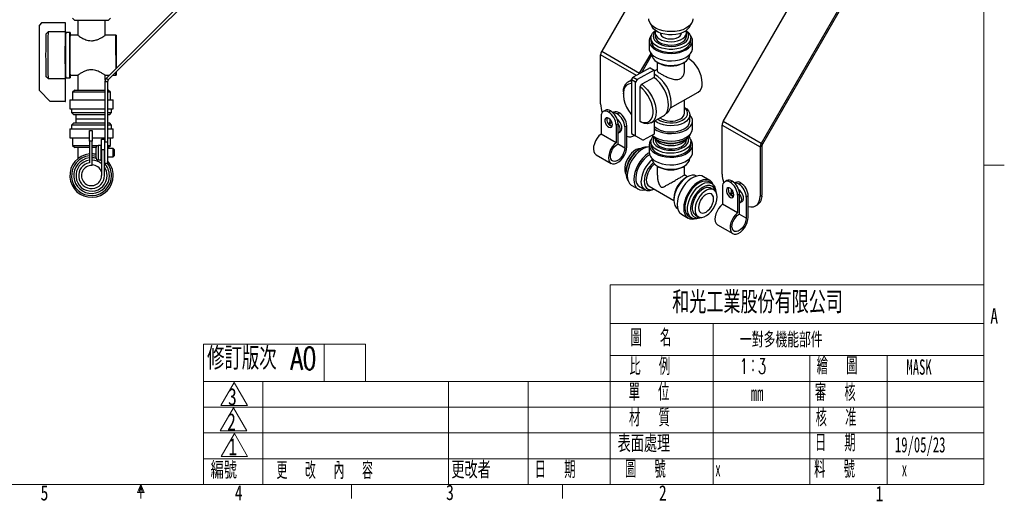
# Model space of a CAD drawing. Header units: millimetres. Extents: x 5 to 273, y 7 to 200.
# Tile 6 of 12: x 120 to 273, y 7 to 82. Entities that reach past the tile are written whole.
import ezdxf

# ---------------------------------------------------------------- set-up
doc = ezdxf.new("R2010")
doc.units = ezdxf.units.MM
doc.layers.add('FORMAT', color=7, linetype='Continuous')
doc.styles.add('SLDTEXTSTYLE0', font='TXT', dxfattribs={"width": 0.75})
doc.styles.add('SLDTEXTSTYLE1', font='TXT', dxfattribs={"width": 0.7, "bigfont": 'bigfont'})
doc.styles.add('SLDTEXTSTYLE2', font='TXT', dxfattribs={"width": 0.6, "bigfont": 'bigfont'})
doc.styles.add('SLDTEXTSTYLE3', font='TXT', dxfattribs={"width": 0.58, "bigfont": 'bigfont'})
doc.styles.add('SLDTEXTSTYLE4', font='TXT', dxfattribs={"width": 0.605, "bigfont": 'bigfont'})
doc.styles.add('SLDTEXTSTYLE5', font='TXT', dxfattribs={"width": 0.7})
doc.styles.add('SLDTEXTSTYLE6', font='TXT', dxfattribs={"width": 0.605})

msp = doc.modelspace()

# ---------------------------------------------------------------- linework, layer by layer
at = {"color": 7, "linetype": 'Continuous', "lineweight": 18}
for p, q in [((270.00015, 9.95866), (270.00015, 196.675)), ((270.00015, 59.48866), (273.17515, 59.48866)), ((212.00015, 40.95866), (212.00015, 9.95866)), ((212.00015, 40.95866), (270.00015, 40.95866)), ((212.00015, 34.95866), (270.00015, 34.95866)), ((228.00015, 34.95866), (228.00015, 9.95866)), ((148.92946, 9.95866), (148.92946, 31.75061)), ((174.06031, 31.75061), (148.92946, 31.75061)), ((167.61627, 31.75061), (167.61627, 25.95866)), ((174.06031, 31.75061), (174.06031, 25.95866)), ((212.00015, 29.95866), (270.00015, 29.95866)), ((243.00015, 29.95866), (243.00015, 9.95866)), ((255.00015, 29.95866), (255.00015, 9.95866)), ((270.00015, 25.95866), (148.92946, 25.95866)), ((153.6577, 25.77199), (151.5961, 22.2012)), ((153.6577, 25.77199), (155.71931, 22.2012)), ((158.13516, 9.95866), (158.13516, 25.95866)), ((186.91752, 9.95866), (186.91752, 25.95866)), ((199.26947, 9.95866), (199.26947, 25.95866)), ((148.92946, 21.95866), (270.00015, 21.95866)), ((153.57924, 21.84867), (151.51764, 18.27787)), ((151.5961, 22.2012), (155.71931, 22.2012)), ((153.57924, 21.84867), (155.64084, 18.27787)), ((148.92946, 17.95866), (270.00015, 17.95866)), ((151.51764, 18.27787), (155.64084, 18.27787)), ((153.69753, 17.89445), (151.63592, 14.32366)), ((153.69753, 17.89445), (155.75913, 14.32366)), ((148.92946, 13.95866), (270.00015, 13.95866)), ((151.63592, 14.32366), (155.75913, 14.32366)), ((270.00015, 9.95866), (8.38015, 9.95866)), ((139.19015, 9.95866), (138.66092, 8.72321)), ((139.19015, 9.95866), (138.91396, 8.72321)), ((139.19015, 9.95866), (139.19015, 7.80476)), ((139.19015, 9.95866), (139.72205, 8.72321)), ((139.19015, 9.95866), (139.46085, 8.72321)), ((171.89265, 9.95866), (171.89265, 7.80476)), ((204.59515, 9.95866), (204.59515, 7.80476)), ((139.72205, 8.72321), (138.66092, 8.72321))]:
    msp.add_line(p, q, dxfattribs=at)
at = {"color": 7, "linetype": 'Continuous', "lineweight": 25}
for p, q in [((151.42018, 90.56068), (133.85967, 73.00017)), ((151.70302, 90.27784), (134.14251, 72.71733)), ((217.70119, 89.30035), (210.69915, 77.17247)), ((229.55533, 66.28703), (241.97249, 87.79417)), ((247.86504, 84.39247), (235.44789, 62.88532)), ((248.06504, 84.27698), (235.64789, 62.76983)), ((123.79891, 81.56586), (123.46561, 81.23252)), ((123.46561, 71.06586), (123.46561, 81.23252)), ((127.46525, 81.56586), (123.79891, 81.56586)), ((127.46525, 81.56586), (127.46525, 80.17338)), ((127.47682, 81.56586), (127.46525, 81.56586)), ((127.47682, 80.17338), (127.47682, 81.56586)), ((128.604, 82.28252), (128.93734, 81.94919)), ((134.13734, 81.94919), (128.93734, 81.94919)), ((129.404, 81.94919), (129.404, 79.63504)), ((133.67067, 79.64919), (133.67067, 81.94919)), ((134.13734, 81.94919), (134.47067, 82.28252)), ((218.20573, 81.53071), (218.60194, 80.8757)), ((224.26082, 80.8757), (224.65704, 81.53071)), ((124.46552, 79.83743), (124.79882, 80.17338)), ((127.46525, 80.17338), (124.79882, 80.17338)), ((127.52342, 79.89919), (127.47103, 79.89919)), ((128.2043, 80.06586), (127.53769, 80.06586)), ((129.42634, 79.64919), (128.2043, 79.64919)), ((135.337, 79.64919), (133.65939, 79.64919)), ((219.01472, 80.03537), (219.01472, 79.51822)), ((219.84305, 79.97891), (219.84305, 79.74386)), ((223.01972, 79.74386), (223.01972, 79.97891)), ((223.84805, 79.51822), (223.84805, 80.03537)), ((218.06472, 78.78334), (218.06472, 77.61296)), ((218.33138, 79.24604), (218.33138, 78.78334)), ((224.53138, 78.78334), (224.53138, 79.24604)), ((224.79805, 77.61296), (224.79805, 78.78334)), ((210.53346, 68.99226), (210.53346, 76.61491)), ((210.69915, 77.17247), (216.59171, 73.77077)), ((216.59171, 73.77077), (218.35453, 76.82407)), ((216.92943, 73.89381), (218.49921, 76.61275)), ((219.29805, 75.49808), (219.29805, 74.19504)), ((219.35687, 75.46313), (219.59261, 75.32699)), ((223.27016, 75.32699), (223.5059, 75.46313)), ((223.56472, 74.19864), (223.56472, 75.49808)), ((128.2043, 73.44919), (129.41529, 73.44919)), ((129.404, 73.4548), (129.404, 71.14919)), ((133.64833, 73.44919), (134.30869, 73.44919)), ((133.67067, 72.69992), (133.67067, 73.44919)), ((134.87437, 73.44919), (135.337, 73.44919)), ((218.21541, 74.61664), (215.58832, 73.14)), ((218.82, 74.25818), (216.19291, 72.78153)), ((218.21541, 74.61664), (218.82, 74.25818)), ((219.29805, 74.33586), (218.82, 74.06716)), ((218.82, 74.25818), (218.82, 73.12116)), ((124.79882, 72.925), (124.46552, 73.26095)), ((124.79882, 72.925), (127.46525, 72.925)), ((127.46525, 72.925), (127.46525, 69.39919)), ((127.47103, 73.19919), (127.52342, 73.19919)), ((127.47682, 69.39919), (127.47682, 72.925)), ((127.53769, 73.03252), (128.2043, 73.03252)), ((134.02535, 72.43449), (133.62535, 72.43449)), ((133.62535, 72.43449), (133.62535, 63.09919)), ((134.14251, 72.71733), (133.85967, 73.00017)), ((134.02535, 72.43449), (134.02535, 63.09919)), ((215.3616, 72.75417), (214.81865, 72.44899)), ((215.34949, 72.73358), (215.58832, 73.14)), ((215.95409, 72.37511), (215.34949, 72.73358)), ((215.34949, 72.73358), (215.34949, 64.43208)), ((215.58832, 73.14), (216.19291, 72.78153)), ((216.19291, 72.78153), (215.95409, 72.37511)), ((215.95409, 64.07361), (215.95409, 72.37511)), ((216.67057, 71.63868), (216.90939, 72.04724)), ((218.82, 73.12116), (216.90939, 72.04724)), ((123.46561, 71.06586), (125.13213, 69.39919)), ((128.93734, 71.14919), (128.604, 70.81586)), ((128.604, 70.81586), (128.604, 69.64919)), ((131.4982, 70.81586), (128.604, 70.81586)), ((128.93734, 71.14919), (131.50265, 71.14919)), ((133.62535, 70.81586), (131.4982, 70.81586)), ((131.50265, 71.14919), (133.62535, 71.14919)), ((134.02535, 71.14919), (134.13734, 71.14919)), ((134.47067, 70.81586), (134.02535, 70.81586)), ((134.47067, 70.81586), (134.13734, 71.14919)), ((134.47067, 69.64919), (134.47067, 70.81586)), ((214.0617, 70.85484), (214.05533, 70.5756)), ((216.67057, 66.26872), (216.67057, 71.63868)), ((221.38657, 68.3975), (225.67296, 70.80681)), ((127.46525, 69.39919), (125.13213, 69.39919)), ((127.46525, 69.39919), (127.47682, 69.39919)), ((128.17067, 69.64919), (128.17067, 68.21586)), ((128.17067, 69.64919), (133.62535, 69.64919)), ((134.02535, 69.64919), (134.904, 69.64919)), ((134.904, 68.21586), (134.904, 69.64919)), ((223.56472, 67.56951), (223.56472, 69.6218)), ((128.17067, 68.21586), (133.62535, 68.21586)), ((128.43734, 68.21586), (128.43734, 67.64919)), ((128.43734, 67.64919), (128.77067, 67.31586)), ((128.43734, 67.64919), (131.49598, 67.64919)), ((131.50042, 67.31586), (128.77067, 67.31586)), ((129.12067, 67.31586), (129.12067, 66.68252)), ((131.49598, 67.64919), (133.62535, 67.64919)), ((133.62535, 67.31586), (131.50042, 67.31586)), ((134.02535, 68.21586), (134.904, 68.21586)), ((134.02535, 67.64919), (134.63734, 67.64919)), ((134.304, 67.31586), (134.02535, 67.31586)), ((134.304, 67.31586), (134.63734, 67.64919)), ((134.63734, 67.64919), (134.63734, 68.21586)), ((211.24907, 67.99491), (210.94266, 67.81802)), ((211.76759, 67.73633), (212.074, 67.91322)), ((212.59257, 67.70462), (212.45127, 67.62305)), ((213.11109, 67.44604), (213.41751, 67.62293)), ((220.72622, 67.54835), (220.76624, 67.57084)), ((224.36472, 66.3447), (224.36472, 67.29733)), ((128.77067, 66.04919), (128.43734, 65.71586)), ((128.43734, 65.71586), (128.43734, 65.14919)), ((133.62535, 65.71586), (128.43734, 65.71586)), ((128.77067, 66.04919), (133.62535, 66.04919)), ((129.12067, 66.68252), (129.12067, 66.04919)), ((129.12067, 66.68252), (133.62535, 66.68252)), ((134.02535, 66.04919), (134.304, 66.04919)), ((134.63734, 65.71586), (134.02535, 65.71586)), ((134.63734, 65.71586), (134.304, 66.04919)), ((134.63734, 65.14919), (134.63734, 65.71586)), ((210.60086, 67.06258), (210.60086, 64.32716)), ((211.70185, 65.9674), (211.85272, 65.78689)), ((211.94437, 66.65031), (211.94437, 66.20853)), ((213.24073, 65.89239), (212.93432, 65.7155)), ((212.93432, 65.7155), (212.93432, 62.98009)), ((213.24073, 62.82338), (213.24073, 65.89239)), ((216.90939, 66.12864), (216.67057, 66.26872)), ((218.39554, 66.08536), (220.30615, 67.15928)), ((218.82, 66.32394), (218.82, 64.3236)), ((224.79805, 65.17432), (224.79805, 66.3447)), ((229.38965, 65.72947), (235.2822, 62.32777)), ((229.38965, 58.10682), (229.38965, 65.72947)), ((235.44789, 62.88532), (229.55533, 66.28703)), ((128.17067, 65.14919), (128.17067, 63.71586)), ((128.17067, 65.14919), (133.62535, 65.14919)), ((131.204, 63.20455), (131.204, 64.85455)), ((131.204, 64.85455), (131.63734, 64.85455)), ((131.63734, 64.85455), (131.63734, 63.20455)), ((134.02535, 65.14919), (134.904, 65.14919)), ((134.904, 63.71586), (134.904, 65.14919)), ((212.93432, 62.98009), (210.60086, 64.32716)), ((212.31581, 65.53729), (212.074, 65.67689)), ((212.074, 65.67689), (212.074, 65.59969)), ((212.19187, 65.60884), (212.12744, 65.57164)), ((213.29226, 64.5329), (213.62224, 64.72339)), ((214.58423, 65.6021), (214.27782, 65.42521)), ((214.27782, 65.42521), (214.27782, 62.14544)), ((214.58423, 62.32233), (214.58423, 65.6021)), ((215.34949, 64.43208), (215.95409, 64.07361)), ((218.82, 64.3236), (217.14822, 63.38391)), ((128.17067, 63.71586), (131.204, 63.71586)), ((128.604, 63.71586), (128.604, 62.54919)), ((131.204, 63.20455), (131.204, 59.85455)), ((131.63734, 63.20455), (131.204, 63.20455)), ((131.63734, 63.71586), (133.62535, 63.71586)), ((131.63734, 59.446), (131.63734, 63.20455)), ((133.104, 63.54919), (133.53734, 63.54919)), ((133.104, 61.89919), (133.104, 63.54919)), ((133.53734, 63.54919), (133.53734, 61.89919)), ((133.62535, 63.09919), (134.02535, 63.09919)), ((133.62535, 59.76586), (133.62535, 63.09919)), ((134.02535, 63.71586), (134.904, 63.71586)), ((134.02535, 63.09919), (134.02535, 59.76586)), ((134.47067, 62.54919), (134.47067, 63.71586)), ((215.73553, 64.06441), (215.85413, 64.13288)), ((215.95409, 64.07361), (217.14822, 63.38391)), ((218.06472, 62.67026), (218.06472, 61.49989)), ((218.33138, 63.13297), (218.33138, 62.67026)), ((219.01472, 63.59077), (219.01472, 63.40515)), ((219.239, 63.44639), (219.47474, 63.31025)), ((223.38803, 63.31025), (223.62377, 63.44639)), ((223.84805, 63.40515), (223.84805, 63.59077)), ((224.53138, 62.67026), (224.53138, 63.13297)), ((224.79805, 61.49989), (224.79805, 62.67026)), ((235.64789, 62.76983), (235.44789, 62.88532)), ((128.604, 62.54919), (128.93734, 62.21586)), ((128.604, 62.54919), (131.204, 62.54919)), ((131.204, 62.21586), (128.93734, 62.21586)), ((129.42067, 62.21586), (129.42067, 60.50057)), ((131.63734, 62.54919), (132.57067, 62.54919)), ((132.23734, 62.21586), (131.63734, 62.21586)), ((132.23734, 60.64919), (132.23734, 62.21586)), ((133.03734, 62.54919), (132.57067, 62.54919)), ((133.03734, 62.54919), (133.104, 62.54919)), ((133.104, 61.89919), (133.104, 57.88252)), ((133.53734, 61.89919), (133.104, 61.89919)), ((133.53734, 62.54919), (133.62535, 62.54919)), ((133.62535, 62.21586), (133.53734, 62.21586)), ((133.62535, 62.09586), (133.53734, 62.09586)), ((133.53734, 57.88252), (133.53734, 61.89919)), ((134.02535, 62.54919), (134.47067, 62.54919)), ((134.13734, 62.21586), (134.02535, 62.21586)), ((134.87067, 62.09586), (134.02535, 62.09586)), ((134.13734, 62.21586), (134.47067, 62.54919)), ((135.03734, 61.92919), (134.87067, 62.09586)), ((134.87067, 60.76919), (134.87067, 62.09586)), ((135.03734, 61.92919), (135.03734, 60.93586)), ((209.83665, 61.12089), (212.1701, 59.77382)), ((216.65806, 62.02318), (216.42239, 61.88709)), ((235.56504, 62.49105), (235.2822, 62.32777)), ((235.2822, 62.32777), (235.2822, 54.70512)), ((235.56504, 62.49105), (235.56504, 54.8684)), ((132.57067, 60.31586), (133.03734, 60.31586)), ((133.53734, 60.76919), (133.62535, 60.76919)), ((133.53734, 60.25107), (133.62535, 60.17385)), ((134.02535, 59.76586), (133.62535, 59.76586)), ((134.02535, 60.76919), (134.87067, 60.76919)), ((134.87067, 60.76919), (135.03734, 60.93586)), ((214.46638, 58.49882), (214.46638, 58.22668)), ((219.31472, 59.3749), (219.31472, 57.96256)), ((219.35687, 59.35005), (219.59261, 59.21392)), ((223.27016, 59.21392), (223.5059, 59.35005)), ((223.54805, 57.96606), (223.54805, 59.3749)), ((224.02504, 57.70274), (223.53784, 57.98399)), ((223.96484, 57.66899), (223.72918, 57.5329)), ((227.48686, 57.12837), (226.47334, 57.71346)), ((227.75423, 56.66611), (227.35353, 56.89742)), ((230.10525, 57.10947), (229.79884, 56.93258)), ((230.62377, 56.85089), (230.93018, 57.02778)), ((231.44875, 56.81917), (231.30745, 56.7376)), ((231.96727, 56.5606), (232.27369, 56.73749)), ((215.37591, 56.3451), (216.38943, 55.76001)), ((216.60608, 56.13529), (217.43104, 55.65906)), ((218.06671, 56.21583), (221.89188, 54.0076)), ((228.09613, 55.67971), (227.64829, 55.93824)), ((229.45704, 56.17713), (229.45704, 53.44172)), ((230.55803, 55.08196), (230.7089, 54.90145)), ((230.80055, 55.76487), (230.80055, 55.32309)), ((232.09691, 55.00695), (231.7905, 54.83006)), ((232.09691, 51.93794), (232.09691, 55.00695)), ((221.891, 54.34874), (221.891, 54.0766)), ((231.17199, 54.65185), (230.93018, 54.79144)), ((230.93018, 54.79144), (230.93018, 54.71425)), ((231.04805, 54.7234), (230.98362, 54.6862)), ((231.7905, 54.83006), (231.7905, 52.09465)), ((232.14844, 53.64746), (232.47842, 53.83795)), ((233.44041, 54.71666), (233.134, 54.53977)), ((233.134, 54.53977), (233.134, 51.26)), ((233.44041, 51.43689), (233.44041, 54.71666)), ((235.2822, 54.70512), (235.56504, 54.8684)), ((231.7905, 52.09465), (229.45704, 53.44172)), ((234.59171, 53.17897), (234.87455, 53.34225)), ((223.10694, 51.88207), (224.12046, 51.29697)), ((224.25379, 51.52792), (224.65448, 51.29661)), ((225.23182, 51.75234), (225.67966, 51.49381)), ((228.69283, 50.23545), (231.02628, 48.88838))]:
    msp.add_line(p, q, dxfattribs=at)
at = {"color": 8, "linetype": 'Continuous', "lineweight": 25}
for p, q in [((216.07702, 73.41469), (210.53346, 76.61491)), ((216.65031, 73.73692), (216.59171, 73.77077)), ((214.27782, 62.14544), (213.16984, 62.78506)), ((132.57067, 62.54919), (132.57067, 60.31586)), ((133.03734, 60.31586), (133.03734, 62.54919)), ((233.134, 51.26), (232.02602, 51.89962))]:
    msp.add_line(p, q, dxfattribs=at)
at = {"color": 7, "linetype": 'Continuous', "lineweight": 25, "flags": 128}
for points in [[(224.84805, 82.18096), (224.83718, 82.02379), (224.72917, 81.6652), (224.50885, 81.32416), (224.18373, 81.0123), (223.76488, 80.74024), (223.26657, 80.51724), (222.70576, 80.3509), (222.10156, 80.24688), (221.47453, 80.20872), (220.84604, 80.23773), (220.23748, 80.3329), (219.66957, 80.49102), (219.16166, 80.70668), (218.73105, 80.97254), (218.39239, 81.27956), (218.15722, 81.61728), (218.03354, 81.97418), (218.01472, 82.18096)], [(127.47682, 80.17338), (127.48375, 80.07256), (127.49037, 79.89919)], [(128.15738, 76.54919), (128.1579, 77.07332), (128.15947, 77.58575), (128.16203, 78.07501), (128.16553, 78.5302), (128.16991, 78.94113), (128.17505, 79.29863), (128.18084, 79.59471), (128.18716, 79.82276), (128.19386, 79.97769), (128.2008, 80.05602), (128.20781, 80.05602), (128.21474, 79.97769), (128.22144, 79.82276), (128.22646, 79.64919)], [(135.29564, 76.54919), (135.29615, 77.03414), (135.29766, 77.50714), (135.30015, 77.95656), (135.30354, 78.37132), (135.30775, 78.74122), (135.31269, 79.05714), (135.31822, 79.31131), (135.32422, 79.49747), (135.33053, 79.61102), (135.337, 79.64919), (135.34347, 79.61102), (135.34978, 79.49747), (135.35578, 79.31131), (135.36131, 79.05714), (135.36625, 78.74122), (135.37046, 78.37132), (135.37385, 77.95656), (135.37634, 77.50714), (135.37785, 77.03414), (135.37836, 76.54919), (135.37785, 76.06424), (135.37634, 75.59124), (135.37385, 75.14182), (135.37046, 74.72706), (135.36814, 74.50864)], [(218.40576, 79.6357), (218.36999, 79.59202), (218.16472, 79.25351), (218.07068, 78.89899), (218.09109, 78.54053), (218.22525, 78.19034), (218.46859, 77.86034), (218.81283, 77.56178), (219.24623, 77.30481), (219.75405, 77.09819), (220.31899, 76.94896), (220.92181, 76.86219), (221.54198, 76.84085), (222.15839, 76.88566), (222.75004, 76.99509), (223.29678, 77.16541), (223.78, 77.39084), (224.18324, 77.66368), (224.49277, 77.97465), (224.69805, 78.31316), (224.79208, 78.66768), (224.77167, 79.02614), (224.63751, 79.37633), (224.45701, 79.6357)], [(223.8101, 80.39363), (223.93763, 80.29929), (224.23762, 80.00645), (224.43619, 79.68612), (224.52616, 79.34988), (224.50427, 79.00989), (224.37133, 78.67844), (224.13212, 78.3675), (223.79531, 78.08832), (223.37305, 77.85097), (222.88062, 77.66405), (222.33581, 77.53431), (221.75831, 77.46643), (221.16899, 77.46287), (220.58916, 77.52376), (220.03977, 77.6469), (219.54068, 77.82784), (219.10992, 78.06003), (218.76306, 78.33509), (218.51264, 78.64307), (218.36772, 78.97285), (218.33352, 79.3125), (218.41129, 79.64975), (218.59821, 79.9724), (218.88753, 80.26881), (219.05267, 80.39363)], [(224.26082, 80.8757), (224.03421, 80.58841), (223.69435, 80.31175), (223.26753, 80.07869), (222.77015, 79.89817), (222.22132, 79.77713), (221.64214, 79.72024), (221.05485, 79.72966), (220.48204, 79.80505), (219.9457, 79.9435), (219.46646, 80.13969), (219.06273, 80.38609), (218.75003, 80.67322), (218.60194, 80.8757)], [(219.08161, 80.36134), (218.87603, 80.13043), (218.71487, 79.82094), (218.66492, 79.49907), (218.72822, 79.17798), (218.9022, 78.87082), (219.17972, 78.59016), (219.54943, 78.3475), (219.99618, 78.15277), (220.50169, 78.01394), (221.04526, 77.93669), (221.60464, 77.9242), (222.15692, 77.97696), (222.67951, 78.09282), (223.15099, 78.26704), (223.55207, 78.49248), (223.86634, 78.75992), (224.08091, 79.0584), (224.18701, 79.37571), (224.1803, 79.69885), (224.06105, 80.0146), (223.83413, 80.31002), (223.78115, 80.36134)], [(219.01472, 79.51822), (219.02029, 79.42356), (219.11191, 79.12656), (219.31198, 78.84787), (219.61116, 78.60052), (219.99545, 78.39609), (220.44688, 78.24412), (220.94435, 78.15174), (221.46459, 78.12324), (221.98327, 78.15998), (222.47615, 78.26022), (222.92018, 78.41929), (223.2946, 78.62974), (223.58189, 78.88174), (223.76863, 79.1635), (223.84608, 79.46184), (223.84805, 79.51822)], [(219.08161, 80.36134), (219.04141, 80.24213), (219.02029, 79.9407), (219.11191, 79.6437), (219.31198, 79.36501), (219.61116, 79.11767), (219.99545, 78.91323), (220.44688, 78.76127), (220.94435, 78.66888), (221.46459, 78.64039), (221.98327, 78.67712), (222.47615, 78.77736), (222.92018, 78.93643), (223.2946, 79.14688), (223.58189, 79.39888), (223.76863, 79.68064), (223.84608, 79.97898), (223.81062, 80.27996), (223.78115, 80.36134)], [(219.7654, 80.0079), (219.81589, 79.79877), (219.97702, 79.56545), (220.23725, 79.36416), (220.57887, 79.20862), (220.97858, 79.10941), (221.40915, 79.0733), (221.84123, 79.10276), (222.24538, 79.19578), (222.59406, 79.34601), (222.86351, 79.54322), (223.03536, 79.77397), (223.09737, 80.0079)], [(218.33138, 78.78334), (218.36772, 78.51014), (218.51264, 78.18037), (218.76306, 77.87238), (219.10992, 77.59732), (219.54068, 77.36513), (220.03977, 77.1842), (220.58916, 77.06106), (221.16899, 77.00017), (221.75831, 77.00372), (222.33581, 77.0716), (222.88062, 77.20135), (223.37305, 77.38827), (223.79531, 77.62561), (224.13212, 77.9048), (224.37133, 78.21573), (224.50427, 78.54719), (224.53138, 78.78334)], [(128.22646, 73.44919), (128.22144, 73.27562), (128.21474, 73.12069), (128.20781, 73.04236), (128.2008, 73.04236), (128.19386, 73.12069), (128.18716, 73.27562), (128.18084, 73.50367), (128.17505, 73.79975), (128.16991, 74.15725), (128.16553, 74.56818), (128.16203, 75.02337), (128.15947, 75.51263), (128.1579, 76.02506), (128.15738, 76.54919)], [(218.06472, 77.61296), (218.09109, 77.37016), (218.22525, 77.01996), (218.46859, 76.68997), (218.81283, 76.3914), (219.24623, 76.13443), (219.75405, 75.92781), (220.31899, 75.77858), (220.92181, 75.69182), (221.54198, 75.67047), (222.15839, 75.71528), (222.75004, 75.82471), (223.29678, 75.99504), (223.78, 76.22046), (224.18324, 76.4933), (224.49277, 76.80427), (224.69805, 77.14278), (224.79208, 77.49731), (224.79805, 77.61296)], [(218.49805, 76.66033), (218.54703, 76.35216), (218.7066, 76.03323), (218.97088, 75.73841), (219.32971, 75.47901), (219.76931, 75.26502), (220.27279, 75.10464), (220.82078, 75.00405), (221.39224, 74.9671), (221.96521, 74.99523), (222.51766, 75.08735), (223.02837, 75.23991), (223.4777, 75.44706), (223.8484, 75.70084), (224.12621, 75.99149), (224.30046, 76.30784), (224.36446, 76.63774), (224.36472, 76.66033)], [(135.35921, 73.93403), (135.35578, 73.78707), (135.34978, 73.60092), (135.34347, 73.48736), (135.337, 73.44919), (135.33053, 73.48736), (135.32422, 73.60092), (135.31822, 73.78707), (135.31573, 73.89055)], [(216.59171, 73.77077), (216.55443, 73.70175), (216.54174, 73.6759)], [(127.49037, 73.19919), (127.48375, 73.02582), (127.47682, 72.925)], [(214.0617, 70.85484), (214.10263, 71.28997), (214.2267, 71.73664), (214.42895, 72.10221), (214.70273, 72.37467), (215.03905, 72.54507), (215.34949, 72.6043)], [(215.34949, 72.1685), (215.22874, 72.16553), (214.86548, 72.08313), (214.55743, 71.89234), (214.31591, 71.60018), (214.14979, 71.21737), (214.06518, 70.75798), (214.06518, 70.23889), (214.14979, 69.67917), (214.31591, 69.09938), (214.55743, 68.52082), (214.86548, 67.96475), (215.22874, 67.45159), (215.34949, 67.30543)], [(216.90939, 72.04724), (217.36073, 71.66718), (217.78731, 71.2083), (218.17514, 70.68568), (218.51146, 70.11646), (218.78524, 69.51935), (218.98749, 68.91396), (219.11156, 68.32017), (219.15337, 67.75748), (219.11156, 67.24437), (218.98749, 66.7977), (218.78524, 66.43213), (218.51146, 66.15968), (218.17514, 65.98928), (217.78731, 65.92653), (217.36073, 65.9735), (216.90939, 66.12864)], [(220.30615, 67.15928), (220.42207, 67.2336), (220.69585, 67.50606), (220.8981, 67.87163), (221.02216, 68.3183), (221.06398, 68.8314), (221.02216, 69.39409), (220.8981, 69.98788), (220.69585, 70.59327), (220.42207, 71.19038), (220.08575, 71.7596), (219.69792, 72.28223), (219.27134, 72.7411), (218.82, 73.12116)], [(216.67057, 66.26872), (217.10267, 66.12935), (217.5078, 66.10034), (217.87106, 66.18273), (218.1791, 66.37352), (218.42062, 66.66568), (218.58674, 67.04849), (218.67136, 67.50788), (218.67136, 68.02697), (218.58674, 68.5867), (218.42062, 69.16649), (218.1791, 69.74505), (217.87106, 70.30112), (217.5078, 70.81427), (217.10267, 71.26565), (216.67057, 71.63868)], [(218.82, 65.11803), (219.24623, 64.86617), (219.75405, 64.65955), (220.31899, 64.51032), (220.92181, 64.42355), (221.54198, 64.40221), (222.15839, 64.44702), (222.75004, 64.55645), (223.29678, 64.72677), (223.78, 64.9522), (224.18324, 65.22504), (224.49277, 65.53601), (224.69805, 65.87452), (224.79208, 66.22904), (224.77167, 66.5875), (224.63751, 66.93769), (224.39417, 67.26769), (224.36472, 67.29853)], [(223.24517, 66.49411), (223.59284, 66.73531), (223.84604, 67.01297), (223.99372, 67.31495), (224.0294, 67.62806), (223.95154, 67.9386), (223.76354, 68.23302), (223.56472, 68.42749)], [(223.56472, 68.45958), (223.89189, 68.21925), (224.15617, 67.92442), (224.31573, 67.6055), (224.36446, 67.27474), (224.30046, 66.94484), (224.12621, 66.62849), (223.8484, 66.33784), (223.4777, 66.08406)], [(212.35685, 65.76308), (212.31705, 66.03186), (212.20306, 66.31028), (212.03024, 66.56074), (211.82196, 66.74941), (211.60633, 66.85082), (211.41248, 66.85126), (211.26659, 66.75068), (211.18837, 66.56266), (211.18837, 66.3126), (211.26659, 66.03426), (211.41248, 65.76524), (211.60633, 65.54187), (211.82196, 65.39431), (212.03024, 65.34251), (212.20306, 65.39344), (212.31705, 65.54024), (212.35685, 65.76308)], [(213.62224, 64.72339), (213.64488, 64.73757), (213.78705, 64.90678), (213.85086, 65.16091), (213.82939, 65.47244), (213.72498, 65.80759), (213.54894, 66.13005), (213.32034, 66.40487), (213.11611, 66.57018)], [(223.4777, 66.08406), (223.02837, 65.87691), (222.51766, 65.72435), (221.96521, 65.63223), (221.39224, 65.6041), (220.82078, 65.64104), (220.27279, 65.74164), (219.76931, 65.90201), (219.32971, 66.11601), (218.97088, 66.37541), (218.94814, 66.39596)], [(210.60086, 64.32716), (210.27719, 64.02997), (209.98537, 63.66575), (209.74202, 63.25525), (209.56101, 62.82184), (209.45263, 62.3902), (209.42307, 61.98492), (209.47401, 61.62907), (209.60253, 61.34292), (209.80134, 61.14277), (209.83665, 61.12089)], [(218.5482, 64.17082), (218.81283, 63.95276), (219.24623, 63.69579), (219.75405, 63.48918), (220.31899, 63.33994), (220.92181, 63.25318), (221.54198, 63.23184), (222.15839, 63.27664), (222.75004, 63.38607), (223.29678, 63.5564), (223.78, 63.78182), (224.18324, 64.05466), (224.49277, 64.36564), (224.69805, 64.70415), (224.79208, 65.05867), (224.79805, 65.17432)], [(218.82, 65.57339), (218.97088, 65.42278), (219.32971, 65.16338), (219.76931, 64.94938), (220.27279, 64.78901), (220.82078, 64.68841), (221.39224, 64.65147), (221.96521, 64.6796), (222.51766, 64.77171), (223.02837, 64.92428), (223.4777, 65.13143)], [(212.93432, 62.98009), (212.61064, 62.6829), (212.31882, 62.31868), (212.07547, 61.90818), (211.89446, 61.47476), (211.78609, 61.04313), (211.75652, 60.63785), (211.80746, 60.282), (211.93599, 59.99585), (212.13479, 59.7957), (212.39255, 59.69294), (212.69458, 59.69342), (213.02369, 59.79713), (213.36113, 59.99814), (213.68769, 60.28502), (213.98477, 60.64143), (214.23545, 61.04707), (214.42545, 61.47884), (214.54396, 61.91215), (214.58423, 62.32233)], [(214.27782, 62.14544), (214.23438, 61.76566), (214.10748, 61.36551), (213.90706, 60.97638), (213.64885, 60.62877), (213.35308, 60.34994), (213.04296, 60.16177), (212.74281, 60.079), (212.47615, 60.10813), (212.26391, 60.24687), (212.12272, 60.48434), (212.06366, 60.80193), (212.09136, 61.17472), (212.20365, 61.57349), (212.39172, 61.96695), (212.64082, 62.32426), (212.93142, 62.6174), (213.24073, 62.82338)], [(218.40576, 63.52263), (218.23924, 63.2879), (218.097, 62.93878), (218.06831, 62.58051), (218.15414, 62.22529), (218.35158, 61.88523), (218.65389, 61.5719), (219.05079, 61.29598)], [(219.23935, 61.86754), (218.86412, 62.12989), (218.58168, 62.4285), (218.40223, 62.75257), (218.33226, 63.09038), (218.3743, 63.42974), (218.52684, 63.75837), (218.64921, 63.92229)], [(218.49367, 64.14017), (218.62514, 63.95121), (218.92514, 63.65836), (219.31572, 63.40358), (219.78276, 63.19608), (220.30939, 63.04335), (220.87657, 62.95092), (221.4638, 62.92212), (222.04986, 62.958), (222.61357, 63.05726), (223.13455, 63.21632), (223.59397, 63.42941)], [(218.75461, 63.80897), (218.73633, 63.76619), (218.6656, 63.44561), (218.70811, 63.12338), (218.86211, 62.81268), (219.12129, 62.52624), (219.47505, 62.27579)], [(219.05079, 61.29598), (219.52876, 61.06685), (220.07152, 60.89233), (220.66058, 60.77835), (221.2759, 60.7288), (221.89651, 60.74537), (222.50128, 60.82748), (223.06962, 60.97235), (223.58217, 61.17504), (224.02147, 61.42864), (224.37258, 61.72453), (224.62352, 62.05263), (224.76576, 62.40175), (224.79446, 62.76002), (224.70862, 63.11524), (224.51119, 63.4553), (224.45701, 63.52263)], [(219.11677, 63.52114), (219.31198, 63.25194), (219.61116, 63.00459), (219.99545, 62.80016), (220.44688, 62.6482), (220.94435, 62.55581), (221.46459, 62.52731), (221.98327, 62.56405), (222.47615, 62.66429), (222.92018, 62.82336), (223.2946, 63.03381), (223.58189, 63.28581), (223.74599, 63.52114)], [(224.21356, 63.92229), (224.38418, 63.67788), (224.50946, 63.34543), (224.52348, 63.0053), (224.42575, 62.66979), (224.2198, 62.35102), (223.91306, 62.06051), (223.51663, 61.80876), (223.04483, 61.60487), (222.51472, 61.45621), (221.94546, 61.36816), (221.35761, 61.34389), (220.77243, 61.38428), (220.21107, 61.48787), (219.69381, 61.65092), (219.23935, 61.86754)], [(219.23935, 61.40483), (219.69381, 61.18821), (220.21107, 61.02516), (220.77243, 60.92157), (221.35761, 60.88118), (221.94546, 60.90545), (222.51472, 60.99351), (223.04483, 61.14217), (223.51663, 61.34605), (223.91306, 61.5978), (224.2198, 61.88831), (224.42575, 62.20708), (224.52348, 62.5426), (224.53138, 62.67026)], [(219.47505, 62.27579), (219.90891, 62.07157), (220.40509, 61.92194), (220.94329, 61.83304), (221.50147, 61.8085), (222.05678, 61.84933), (222.58649, 61.95385), (223.06891, 62.11779), (223.48429, 62.33444), (223.81562, 62.59492), (224.04934, 62.88857), (224.17588, 63.20337), (224.19006, 63.52643), (224.10816, 63.80897)], [(219.72254, 62.9358), (220.12984, 62.7468), (220.598, 62.61276), (221.10513, 62.53995), (221.62752, 62.53178), (222.14073, 62.58863), (222.62077, 62.70784), (223.0452, 62.88384), (223.39417, 63.10839), (223.65136, 63.371), (223.74599, 63.52114)], [(219.72254, 62.41866), (220.12984, 62.22965), (220.598, 62.09562), (221.10513, 62.02281), (221.62752, 62.01464), (222.14073, 62.07149), (222.62077, 62.1907), (223.0452, 62.3667), (223.39417, 62.59125), (223.65136, 62.85386), (223.80475, 63.14225), (223.84805, 63.40515)], [(216.78429, 62.09188), (216.77531, 62.09223), (216.43204, 62.052), (216.06739, 61.91053), (215.69842, 61.67442), (215.34237, 61.35473), (215.0159, 60.96639), (214.73426, 60.52756), (214.51064, 60.05877), (214.35549, 59.58194), (214.27605, 59.11935), (214.27605, 58.69265), (214.35549, 58.32178), (214.47002, 58.08301)], [(217.83337, 62.30733), (217.75443, 62.31698), (217.37536, 62.29805), (216.97037, 62.17771), (216.55411, 61.96031), (216.14162, 61.6537), (215.74781, 61.26896), (215.38691, 60.82001), (215.07196, 60.32306), (214.81436, 59.79607), (214.6234, 59.25811), (214.50599, 58.72859), (214.46638, 58.22668)], [(218.06472, 62.33304), (217.71059, 62.28097), (217.27876, 62.12489), (216.83945, 61.87129), (216.40763, 61.52878), (215.99798, 61.10905), (215.62448, 60.62637), (215.29983, 60.09719), (215.03509, 59.53953), (214.83927, 58.97237), (214.71905, 58.41504), (214.67851, 57.88651), (214.71905, 57.40478), (214.83927, 56.98625), (215.03509, 56.64518), (215.29983, 56.39318), (215.37591, 56.3451)], [(218.06744, 61.42172), (217.85297, 61.28619), (217.42115, 60.94369), (217.0115, 60.52395), (216.638, 60.04128), (216.31335, 59.5121), (216.0486, 58.95443), (215.85279, 58.38728), (215.73257, 57.82995), (215.69203, 57.30142), (215.73257, 56.81969), (215.85279, 56.40116), (216.0486, 56.06009), (216.31335, 55.80809), (216.638, 55.65374), (217.0115, 55.60231), (217.42115, 55.65553), (217.43228, 55.65834)], [(219.05079, 60.1256), (219.52876, 59.89648), (220.07152, 59.72195), (220.66058, 59.60798), (221.2759, 59.55843), (221.89651, 59.57499), (222.50128, 59.65711), (223.06962, 59.80197), (223.58217, 60.00466), (224.02147, 60.25827), (224.37258, 60.55416), (224.62352, 60.88225), (224.76576, 61.23138), (224.79805, 61.49989)], [(131.63734, 60.98091), (132.02228, 60.94436), (132.23734, 60.90246)], [(133.104, 60.16287), (132.98792, 60.23842), (132.8539, 60.31586)], [(133.62535, 60.52348), (133.5783, 60.56001), (133.53734, 60.59074)], [(219.3572, 59.34986), (219.80171, 59.13927), (220.30884, 58.98278), (220.85912, 58.88642), (221.43138, 58.85388), (222.00365, 58.88642), (222.55392, 58.98278), (223.06106, 59.13927), (223.50556, 59.34986), (223.87036, 59.60647), (224.14143, 59.89923), (224.30835, 60.2169), (224.36472, 60.54726)], [(218.83773, 55.77072), (218.49293, 55.6167), (218.10383, 55.52838), (217.74523, 55.5427), (217.43092, 55.65912), (217.17297, 55.87317), (216.98129, 56.17662), (216.86326, 56.5578), (216.8234, 57.00207)], [(217.29481, 57.00207), (217.33498, 56.58386), (217.45375, 56.23032), (217.64593, 55.95689), (217.9031, 55.77553), (218.21405, 55.69416), (218.56516, 55.71633), (218.80988, 55.7868)], [(225.43173, 57.81441), (225.11753, 57.93077), (224.75894, 57.94509), (224.36983, 57.85677), (223.96518, 57.66919), (223.56053, 57.38957), (223.17143, 57.02864), (222.81283, 56.60029), (222.49852, 56.12097), (222.24056, 55.6091), (222.04889, 55.08435), (221.93086, 54.56689), (221.891, 54.0766), (221.93086, 53.63233), (222.04889, 53.25115), (222.24056, 52.94771), (222.49852, 52.73366), (222.49863, 52.73359)], [(226.47334, 57.71346), (226.22477, 57.81972), (225.85126, 57.87116), (225.44162, 57.81794), (225.00979, 57.66186), (224.57049, 57.40826), (224.13866, 57.06575), (223.72902, 56.64602), (223.35551, 56.16334), (223.03086, 55.63416), (222.76612, 55.0765), (222.5703, 54.50934), (222.45008, 53.95201), (222.40955, 53.42348), (222.45008, 52.94175), (222.5703, 52.52322), (222.76612, 52.18215), (223.03086, 51.93015), (223.10694, 51.88207)], [(228.0547, 56.40668), (228.0235, 56.48722), (227.82768, 56.82829), (227.56294, 57.08029), (227.23829, 57.23463), (226.86478, 57.28607), (226.45514, 57.23284), (226.02331, 57.07677), (225.58401, 56.82316), (225.15218, 56.48066), (224.74254, 56.06092), (224.36903, 55.57825), (224.04438, 55.04907), (223.77964, 54.4914), (223.58382, 53.92425), (223.4636, 53.36692), (223.42307, 52.83839), (223.4636, 52.35665), (223.58382, 51.93813), (223.77964, 51.59706), (224.04438, 51.34506), (224.36903, 51.19071), (224.74254, 51.13928), (225.0294, 51.16614)], [(227.35353, 56.89742), (227.07516, 57.00861), (226.71426, 57.04088), (226.32045, 56.97093), (225.90796, 56.80129), (225.4917, 56.53809), (225.08672, 56.19085), (224.70764, 55.77211), (224.36818, 55.297), (224.08061, 54.78271), (223.8553, 54.24781), (223.70042, 53.71164), (223.62155, 53.19358), (223.62155, 52.71236), (223.70042, 52.28536), (223.8553, 51.92801), (224.08061, 51.65324), (224.25379, 51.52792)], [(226.07848, 51.38159), (225.8924, 51.29576), (225.48741, 51.17542), (225.10834, 51.15649), (224.76888, 51.23966), (224.4813, 51.42193), (224.256, 51.6967), (224.10112, 52.05404), (224.02225, 52.48104), (224.02225, 52.96227), (224.10112, 53.48033), (224.256, 54.01649), (224.4813, 54.55139), (224.76888, 55.06569), (225.10834, 55.54079), (225.48741, 55.95953), (225.8924, 56.30678), (226.30865, 56.56998), (226.72114, 56.73962), (227.11496, 56.80957), (227.47586, 56.7773), (227.7908, 56.64397), (228.04841, 56.41442), (228.23936, 56.09692), (228.35677, 55.70297), (228.39275, 55.39046)], [(228.34517, 55.4586), (228.23784, 55.77402), (228.04574, 56.06278), (227.7879, 56.26076), (227.47488, 56.35985), (227.1195, 56.356), (226.7363, 56.24935), (226.34097, 56.04428), (225.9497, 55.74919), (225.5785, 55.37615), (225.24258, 54.94044), (224.95568, 54.45989), (224.72955, 53.95418), (224.57345, 53.44401), (224.49376, 52.95027), (224.49376, 52.49317), (224.57345, 52.09143), (224.72955, 51.76149), (224.95568, 51.51686), (225.24258, 51.36756), (225.5785, 51.3197), (225.9497, 51.37523), (225.99568, 51.38871)], [(227.64829, 55.93824), (227.54634, 55.98791), (227.24049, 56.05081), (226.89722, 56.01058), (226.53257, 55.86911), (226.1636, 55.633), (225.80755, 55.31331), (225.48108, 54.92497), (225.19944, 54.48614), (224.97582, 54.01735), (224.82067, 53.54052), (224.74123, 53.07793), (224.74123, 52.65123), (224.82067, 52.28036), (224.97582, 51.98266), (225.19944, 51.77206), (225.23182, 51.75234)], [(228.59673, 54.57325), (228.55678, 54.97439), (228.43879, 55.31065), (228.24829, 55.56629), (227.99417, 55.72938), (227.68833, 55.79228), (227.34505, 55.75205), (226.9804, 55.61058), (226.61143, 55.37447), (226.25538, 55.05478), (225.92891, 54.66644), (225.64728, 54.22761), (225.42366, 53.75882), (225.2685, 53.28199), (225.18907, 52.8194), (225.18907, 52.3927), (225.2685, 52.02183), (225.42366, 51.72413), (225.64728, 51.51353), (225.92891, 51.39987), (226.25538, 51.38846), (226.61143, 51.47985), (226.9804, 51.66975), (227.34505, 51.94929), (227.68833, 52.3054), (227.99417, 52.72142), (228.24829, 53.17791), (228.43879, 53.65351), (228.55678, 54.12599), (228.59673, 54.57325)], [(228.0664, 54.2671), (228.02624, 54.59614), (227.90851, 54.8564), (227.72122, 55.03014), (227.47715, 55.1055), (227.19291, 55.07737), (226.88789, 54.94766), (226.58287, 54.7252), (226.29863, 54.42516), (226.05456, 54.06799), (225.86727, 53.67802), (225.74954, 53.28183), (225.70938, 52.90642), (225.74954, 52.57737), (225.86727, 52.31712), (226.05456, 52.14338), (226.29863, 52.06801), (226.58287, 52.09614), (226.88789, 52.22586), (227.19291, 52.44831), (227.47715, 52.74835), (227.72122, 53.10553), (227.90851, 53.4955), (228.02624, 53.89169), (228.0664, 54.2671)], [(231.21303, 54.87764), (231.17324, 55.14642), (231.05924, 55.42484), (230.88642, 55.6753), (230.67814, 55.86397), (230.46251, 55.96538), (230.26867, 55.96582), (230.12278, 55.86524), (230.04455, 55.67722), (230.04455, 55.42715), (230.12278, 55.14882), (230.26867, 54.8798), (230.46251, 54.65643), (230.67814, 54.50887), (230.88642, 54.45707), (231.05924, 54.508), (231.17324, 54.6548), (231.21303, 54.87764)], [(232.47842, 53.83795), (232.50106, 53.85213), (232.64323, 54.02134), (232.70704, 54.27547), (232.68557, 54.58699), (232.58116, 54.92215), (232.40512, 55.24461), (232.17652, 55.51943), (231.97229, 55.68474)], [(233.44041, 53.11239), (233.82717, 53.03047), (234.23467, 53.04675), (234.59185, 53.17905), (234.88497, 53.42228), (235.10278, 53.76711), (235.23691, 54.20027), (235.2822, 54.70512)], [(229.45704, 53.44172), (229.13337, 53.14453), (228.84155, 52.78031), (228.5982, 52.36981), (228.41719, 51.9364), (228.30881, 51.50476), (228.27925, 51.09948), (228.33019, 50.74363), (228.45871, 50.45748), (228.65752, 50.25733), (228.69283, 50.23545)], [(231.7905, 52.09465), (231.46682, 51.79746), (231.175, 51.43324), (230.93166, 51.02273), (230.75064, 50.58932), (230.64227, 50.15769), (230.61271, 49.7524), (230.66364, 49.39656), (230.79217, 49.11041), (230.99097, 48.91026), (231.24873, 48.8075), (231.55076, 48.80798), (231.87987, 48.91169), (232.21731, 49.1127), (232.54387, 49.39958), (232.84095, 49.75599), (233.09163, 50.16163), (233.28163, 50.5934), (233.40014, 51.02671), (233.44041, 51.43689)], [(233.134, 51.26), (233.09056, 50.88022), (232.96366, 50.48007), (232.76324, 50.09093), (232.50503, 49.74332), (232.20927, 49.4645), (231.89915, 49.27632), (231.59899, 49.19356), (231.33233, 49.22269), (231.12009, 49.36143), (230.9789, 49.5989), (230.91984, 49.91649), (230.94754, 50.28928), (231.05983, 50.68804), (231.2479, 51.08151), (231.497, 51.43882), (231.7876, 51.73196), (232.09691, 51.93794)]]:
    msp.add_lwpolyline(points, dxfattribs=at)
at = {"color": 8, "linetype": 'Continuous', "lineweight": 25, "flags": 128}
for points in [[(212.30406, 66.07505), (212.2863, 66.07722), (212.1066, 66.0423), (211.98653, 65.90411), (211.9444, 65.69116)], [(213.24066, 65.90679), (213.3149, 65.78217), (213.45707, 65.44882), (213.52088, 65.12101), (213.49941, 64.83427), (213.395, 64.61967), (213.29228, 64.53291)], [(231.16024, 55.18961), (231.14248, 55.19178), (230.96278, 55.15686), (230.84271, 55.01867), (230.80059, 54.80572)], [(232.09684, 55.02134), (232.17108, 54.89673), (232.31325, 54.56338), (232.37706, 54.23557), (232.35559, 53.94883), (232.25118, 53.73423), (232.14846, 53.64747)]]:
    msp.add_lwpolyline(points, dxfattribs=at)
at = {"color": 7, "linetype": 'Continuous', "lineweight": 25}
for centre, radius, start, end in [((239.85639, 76.54919), 115.43771, 178.3677122, 181.6322878), ((254.81376, 76.54919), 130.06544, 178.4032851, 181.5967149), ((257.48019, 76.54919), 130.06544, 178.4032851, 181.5967149), ((179.18522, 77.5339), 51.76825, 177.3812429, 181.0899151), ((183.67543, 77.5582), 56.19372, 177.4423092, 181.0288488), ((186.27922, 77.32405), 58.12145, 177.707281, 180.763877), ((191.8118, 75.73295), 64.39064, 179.2736794, 182.2551626), ((196.6721, 75.71359), 69.18637, 179.3079941, 182.2208479), ((186.27922, 75.77433), 58.12145, 179.236123, 182.292719), ((314.55697, 76.43292), 179.26136, 179.9628363, 180.6347215), ((211.68704, 76.57551), 1.15425, 148.8562722, 178.0435014), ((221.43138, 78.81525), 3.94322, 242.2047775, 297.7952225), ((221.54845, 72.04324), 4.77168, 2.2066122, 56.8313713), ((216.20594, 69.02617), 5.29274, 1.6858559, 60.4029684), ((134.42535, 72.43449), 0.8, 135, 180), ((134.42535, 72.43449), 0.4, 135, 180), ((224.80049, 72.05815), 1.52547, 304.8851336, 6.3537423), ((214.8261, 69.07495), 4.29343, 181.1035776, 199.1750305), ((219.75838, 68.99859), 1.74764, 305.2185505, 6.0203253), ((211.31214, 67.17796), 0.72057, 50.7967148, 189.214037), ((211.59068, 67.23857), 0.82991, 54.3824225, 114.307119), ((210.40121, 65.60023), 2.53573, 2.6054785, 57.3945217), ((210.70762, 65.77712), 2.53573, 2.6054785, 57.3945217), ((212.5846, 66.63439), 0.96745, 57.0297985, 96.2889475), ((212.93419, 66.94827), 0.82991, 54.3824225, 114.307119), ((211.74471, 65.30994), 2.53573, 2.6054785, 57.3945217), ((212.05113, 65.48683), 2.53573, 2.6054785, 57.3945217), ((222.51337, 67.66114), 1.05533, 292.6405089, 355.0188874), ((212.56802, 66.56533), 1.0766, 163.9573444, 256.037279), ((221.44423, 69.90687), 3.85879, 237.7764358, 297.8209445), ((221.4449, 69.48909), 3.16635, 237.0630348, 297.7586504), ((222.94463, 66.45203), 1.42413, 291.9818222, 355.6775742), ((230.54322, 65.69006), 1.15425, 148.8562722, 178.0435014), ((222.83125, 65.03044), 1.77342, 295.472888, 336.4532347), ((215.08472, 65.24738), 1.34606, 248.172385, 304.4583387), ((219.86064, 62.80908), 1.53555, 185.1865514, 246.1335896), ((220.205, 63.51202), 1.19507, 185.1302908, 246.1898502), ((220.38863, 64.23125), 1.45666, 209.1755992, 242.7889703), ((221.43284, 67.08633), 4.25358, 242.5908203, 296.9624701), ((236.43577, 62.28836), 1.15425, 148.8562722, 178.0435014), ((236.14183, 62.47135), 0.57712, 148.8562722, 178.0435014), ((131.53734, 57.88252), 3.36667, 95.682159, 0), ((131.53734, 57.88252), 3.36667, 77.9994669, 88.2978948), ((132.57067, 62.21586), 0.33333, 90, 180), ((133.03734, 62.48252), 0.06667, 0, 90), ((218.70894, 58.30837), 4.24683, 122.5756503, 177.4297262), ((219.73314, 61.65611), 1.67572, 185.3490633, 245.9710776), ((131.53734, 57.88252), 3.1, 96.1727707, 0), ((131.53734, 57.88252), 2.76667, 96.9199168, 0), ((131.53734, 57.88252), 2.41667, 97.9281418, 0), ((131.53734, 57.88252), 2, 99.5940682, 0), ((131.53734, 57.88252), 2.76667, 75.0571696, 87.928617), ((131.53734, 57.88252), 2.41667, 49.588265, 87.6284631), ((132.57067, 60.64919), 0.33333, 180, 270), ((133.03734, 60.38252), 0.06667, 270, 0), ((131.53734, 57.88252), 2.76667, 0, 43.7062676), ((131.53734, 57.88252), 3.1, 0, 37.4108944), ((131.53734, 57.88252), 3.36667, 0, 42.352456), ((220.43762, 57.30667), 4.44249, 121.2238755, 177.7858019), ((221.40862, 56.76805), 4.59118, 128.9773733, 177.0783518), ((221.32286, 56.81356), 4.03246, 130.1381023, 177.3206463), ((220.92599, 57.03828), 3.3048, 127.2754172, 177.3241703), ((219.96606, 60.69365), 1.47529, 185.6947993, 245.6253417), ((131.53734, 57.88252), 1.56667, 86.3403346, 0), ((131.53734, 57.88252), 1.66667, 19.9484436, 86.5601872), ((131.53734, 57.88252), 2.41667, 0, 34.1484243), ((216.29794, 58.13596), 1.8338, 177.1642813, 215.6640509), ((221.43137, 62.74962), 3.98527, 242.528031, 297.4773439), ((233.68228, 58.18951), 4.29343, 181.1035776, 199.1750305), ((217.39379, 57.30065), 1.40661, 172.7441704, 235.9436492), ((218.65969, 57.07246), 1.04185, 173.3801089, 235.3077107), ((225.87201, 54.17322), 3.98487, 122.5299413, 177.4754352), ((230.16832, 56.29251), 0.72057, 50.7967148, 189.214037), ((230.44687, 56.35312), 0.82991, 54.3824225, 114.307119), ((229.25739, 54.71479), 2.53573, 2.6054785, 57.3945217), ((229.5638, 54.89168), 2.53573, 2.6054785, 57.3945217), ((231.44078, 55.74895), 0.96745, 57.0297985, 96.2889475), ((231.79037, 56.06283), 0.82991, 54.3824225, 114.307119), ((230.60089, 54.4245), 2.53573, 2.6054785, 57.3945217), ((230.90731, 54.60139), 2.53573, 2.6054785, 57.3945217), ((231.4242, 55.67989), 1.0766, 163.9573444, 256.037279), ((233.97943, 54.66652), 1.59842, 304.0563508, 7.2558296)]:
    msp.add_arc(centre, radius, start, end, dxfattribs=at)
for points, knots in [([(129.42634, 79.63401), (129.41916, 79.63827), (129.39215, 79.65429), (129.53091, 79.5546), (129.82423, 79.36076), (130.22147, 79.133), (130.64137, 78.95409), (131.04191, 78.82883), (131.34561, 78.80903), (131.50887, 78.79839)], [0, 0, 0, 0, 0.062166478, 0.233840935, 0.413235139, 0.621097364, 0.737957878, 0.859124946, 1, 1, 1, 1]), ([(131.50887, 78.79839), (131.71497, 78.81586), (132.12562, 78.85067), (132.69112, 79.07668), (133.10344, 79.29644), (133.38986, 79.47103), (133.57913, 79.59186), (133.68672, 79.66268), (133.66254, 79.64404), (133.65938, 79.64161)], [0, 0, 0, 0, 0.177390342, 0.353447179, 0.559185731, 0.676479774, 0.798078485, 0.973599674, 1, 1, 1, 1]), ([(131.50887, 74.29999), (131.30325, 74.28252), (130.89355, 74.24771), (130.33521, 74.0217), (129.93229, 73.80194), (129.65654, 73.62735), (129.47855, 73.50652), (129.38096, 73.4357), (129.41131, 73.45434), (129.41528, 73.45677)], [0, 0, 0, 0, 0.177390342, 0.353447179, 0.559185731, 0.676479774, 0.798078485, 0.973599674, 1, 1, 1, 1]), ([(133.64832, 73.46437), (133.65359, 73.46011), (133.67338, 73.44409), (133.52216, 73.54378), (133.21445, 73.73762), (132.80718, 73.96538), (132.381, 74.14429), (131.97668, 74.26955), (131.67244, 74.28935), (131.50887, 74.29999)], [0, 0, 0, 0, 0.062166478, 0.233840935, 0.413235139, 0.621097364, 0.737957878, 0.859124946, 1, 1, 1, 1]), ([(219.32017, 74.19627), (219.3253, 74.14707), (219.3359, 74.04535), (219.60555, 73.83205), (220.02732, 73.57104), (220.56026, 73.29583), (221.16066, 73.03251), (221.83426, 72.81634), (222.45921, 72.74187), (222.79456, 72.8811), (222.91962, 72.93301)], [0, 0, 0, 0, 0.117935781, 0.243835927, 0.370224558, 0.485646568, 0.606258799, 0.746010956, 0.905285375, 1, 1, 1, 1]), ([(222.91962, 72.93301), (223.05367, 73.03752), (223.32078, 73.24576), (223.53231, 73.72307), (223.54166, 74.04673), (223.54608, 74.19953)], [0, 0, 0, 0, 0.347218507, 0.691826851, 1, 1, 1, 1]), ([(212.17886, 66.46101), (212.11975, 66.42158), (211.99474, 66.33819), (211.88894, 66.12764), (211.84064, 65.9418), (211.85197, 65.82357), (211.85493, 65.79272)], [0, 0, 0, 0, 0.2722939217, 0.5759158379, 0.8893569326, 1, 1, 1, 1]), ([(219.3449, 57.96355), (219.34424, 57.76949), (219.34295, 57.38542), (219.51896, 56.80448), (219.68969, 56.38478), (219.84994, 56.1578), (219.926, 56.08907), (220.01342, 56.05638), (220.23039, 56.08465), (220.53507, 56.25975), (220.99391, 56.50671), (221.4946, 56.79198), (222.04075, 57.10384), (222.58714, 57.41799), (223.02344, 57.66955), (223.3262, 57.84502), (223.52022, 57.95835), (223.52545, 57.964), (223.52828, 57.96706)], [0, 0, 0, 0, 0.0791140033, 0.1565698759, 0.2362849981, 0.253750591, 0.2665890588, 0.2795007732, 0.3000483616, 0.3920821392, 0.4668139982, 0.5438949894, 0.635225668, 0.7099894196, 0.7851697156, 0.8512318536, 0.9194683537, 1, 1, 1, 1]), ([(231.03504, 55.57557), (230.97593, 55.53614), (230.85092, 55.45275), (230.74512, 55.2422), (230.69682, 55.05635), (230.70815, 54.93812), (230.71111, 54.90728)], [0, 0, 0, 0, 0.272293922, 0.575915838, 0.889356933, 1, 1, 1, 1])]:
    msp.add_open_spline(points, degree=3, knots=knots, dxfattribs=at)

# ---------------------------------------------------------------- texts
at = {"color": 7, "linetype": 'Continuous', "lineweight": 0, "attachment_point": 1}
for s, insert, char_height, style in [('和光工業股份有限公司', (221.64912, 39.94072), 3.439583, 'SLDTEXTSTYLE1'), ('A', (270.99804, 37.27614), 2.38125, 'SLDTEXTSTYLE0'), ('圖  名', (215.17397, 34.04943), 2.645833, 'SLDTEXTSTYLE2'), ('修訂版次 A0', (149.47003, 31.27087), 3.5, 'SLDTEXTSTYLE1'), ('比  例', (214.99779, 29.58447), 2.645833, 'SLDTEXTSTYLE2'), ('1：3', (232.15306, 29.51604), 2.38125, 'SLDTEXTSTYLE4'), ('繪  圖', (244.05915, 29.68767), 2.645833, 'SLDTEXTSTYLE2'), ('MASK', (257.99575, 29.37257), 2.38125, 'SLDTEXTSTYLE6'), ('單  位', (214.88402, 25.60247), 2.645833, 'SLDTEXTSTYLE2'), ('3', (152.72293, 24.91445), 2.64583, 'SLDTEXTSTYLE0'), ('審  核', (243.78188, 25.55498), 2.645833, 'SLDTEXTSTYLE2'), ('材  質', (214.94772, 21.62047), 2.645833, 'SLDTEXTSTYLE2'), ('核  准', (243.89574, 21.62047), 2.645833, 'SLDTEXTSTYLE2'), ('2', (152.59016, 21.0087), 2.64583, 'SLDTEXTSTYLE0'), ('1', (152.77604, 17.15587), 2.64583, 'SLDTEXTSTYLE0'), ('表面處理', (213.17745, 17.63847), 2.645833, 'SLDTEXTSTYLE1'), ('日  期', (243.78197, 17.75224), 2.645833, 'SLDTEXTSTYLE2'), ('19/05/23', (256.20265, 17.32337), 2.38125, 'SLDTEXTSTYLE6'), ('編號', (150.0195, 13.50915), 2.645833, 'SLDTEXTSTYLE1'), ('更  改  內  容', (160.2356, 13.45961), 2.645833, 'SLDTEXTSTYLE3'), ('更改者', (187.37827, 13.54264), 2.645833, 'SLDTEXTSTYLE1'), ('日  期', (200.31079, 13.59218), 2.645833, 'SLDTEXTSTYLE2'), ('圖  號', (214.31516, 13.65647), 2.645833, 'SLDTEXTSTYLE2'), ('料  號', (243.6682, 13.65647), 2.645833, 'SLDTEXTSTYLE2'), ('X', (228.34081, 12.92774), 1.7, 'SLDTEXTSTYLE5'), ('5', (123.62302, 9.86424), 2.38125, 'SLDTEXTSTYLE0'), ('4', (153.76914, 9.86424), 2.38125, 'SLDTEXTSTYLE0'), ('3', (186.55267, 9.92857), 2.38125, 'SLDTEXTSTYLE0'), ('2', (219.57586, 9.84379), 2.38125, 'SLDTEXTSTYLE0'), ('1', (253.1887, 9.73698), 2.38125, 'SLDTEXTSTYLE0')]:
    msp.add_mtext(s, dxfattribs=dict(at, insert=insert, char_height=char_height, style=style))
at = {"layer": 'FORMAT', "attachment_point": 1}
for s, insert, char_height, style in [('一對多機能部件', (232.15306, 33.60204), 2.38125, 'SLDTEXTSTYLE1'), ('mm', (233.84419, 25.29178), 2.38125, 'SLDTEXTSTYLE6'), ('X', (257.27072, 12.92774), 1.7, 'SLDTEXTSTYLE5')]:
    msp.add_mtext(s, dxfattribs=dict(at, insert=insert, char_height=char_height, style=style))

doc.saveas('drawing.dxf')
